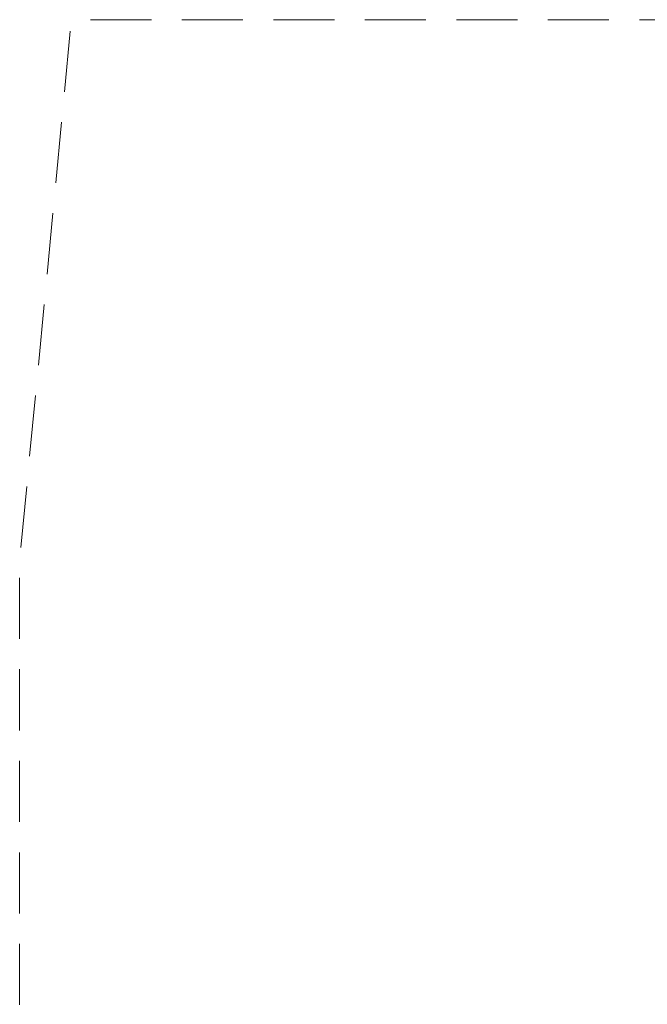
# Model space of a CAD drawing. Header units: metres. Extents: x -3716 to 31, y -1854 to 706.
# Tile 2 of 207: x -3716 to -3073, y -574 to 434. Entities that reach past the tile are written whole.
import ezdxf

# ---------------------------------------------------------------- set-up
doc = ezdxf.new("R2010")
doc.units = ezdxf.units.M
doc.header["$LTSCALE"] = 1.25
doc.linetypes.add('Linienart-Gestrichelt mit Abstand', pattern=[6, 4, -2])
doc.layers.add('Keine', color=7, linetype='Continuous', lineweight=9)
doc.layers.add('Keine-1', color=7, linetype='Continuous', lineweight=15)

# ---------------------------------------------------------------- blocks, each defined once
blk = doc.blocks.new('_Feinplanum 2D (2D)')
at = {"layer": 'Keine-1', "color": 1, "linetype": 'Linienart-Gestrichelt mit Abstand', "lineweight": 9, "true_color": 0xff0000, "flags": 128}
blk.add_lwpolyline([(6.04, -134.709), (4.108, -139.373), (2.43, -143.27), (0.229, -148.189), (-1.944, -152.85), (-2.57, -154.16), (-4.367, -157.84, -0.121867), (-4.988, -158.573), (-24.208, -172.456, 0.234343), (-30.814, -181.881), (-30.814, -181.881, -0.138275), (-50.042, -181.321), (-50.042, -181.321), (-63.534, -176.937), (-98.528, -165.507), (-148.424, -149.297), (-209.682, -128.621), (-249.498, -116.741), (-271.856, -111.08), (-272.634, -110.302), (-272.634, -44.203), (-268.399, 0.151), (-267.466, 0.15), (-197.755, 0.15), (5.976, 0.15), (6.006, -63.16)], format="xyb", close=True, dxfattribs=at)

msp = doc.modelspace()

# ---------------------------------------------------------------- block references
at = {"layer": 'Keine', "color": 1, "xscale": 12.5, "yscale": 12.5, "zscale": 12.5}
msp.add_blockref('_Feinplanum 2D (2D)', (-307.7, 432.5), dxfattribs=at)

doc.saveas('drawing.dxf')
